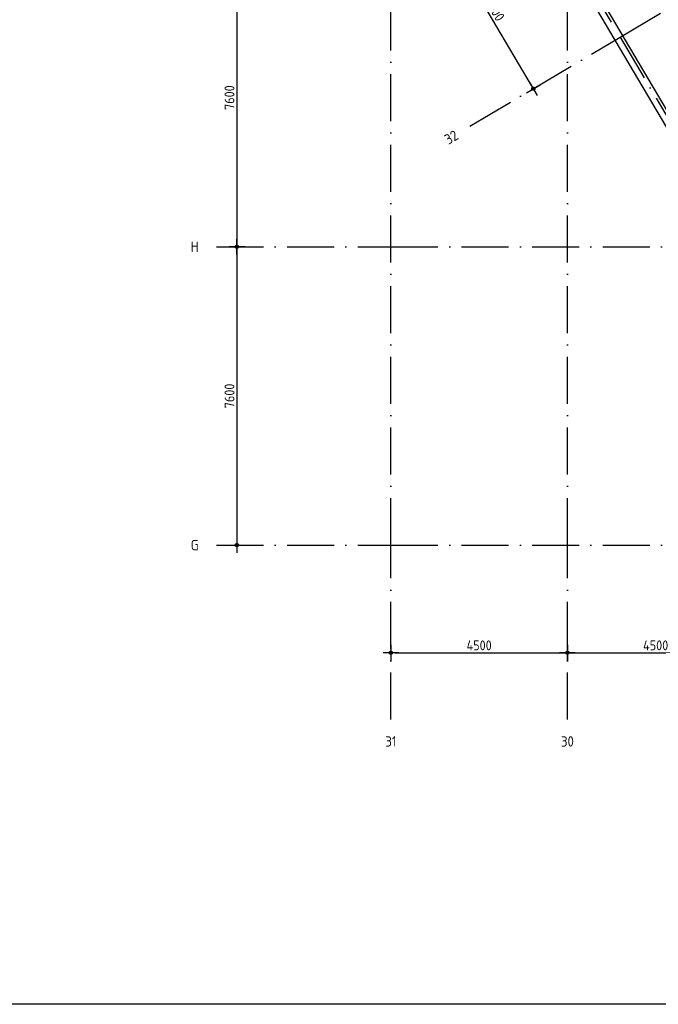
# Model space of a CAD drawing. Header units: millimetres. Extents: x 20872 to 297961, y -293704 to 213007.
# Tile 2 of 256: x 47721 to 64000, y -161697 to -136616. Entities that reach past the tile are written whole.
import ezdxf
from ezdxf.enums import TextEntityAlignment as Align
from ezdxf.xclip import XClip

# ---------------------------------------------------------------- set-up
doc = ezdxf.new("R2010")
doc.units = ezdxf.units.MM
doc.header["$LTSCALE"] = 100
doc.header["$XCLIPFRAME"] = 2
doc.linetypes.add('ACAD_ISO10W100', pattern=[18, 12, -3, 0, -3])
doc.layers.get('Defpoints').update_dxf_attribs({"color": 181})
for name, color, linetype in [('A--L$7--_stramien', 1, 'Continuous'), ('A--T$7--_stramien', 7, 'Continuous'), ('XREFS', 9, 'Continuous')]:
    doc.layers.add(name, color=color, linetype=linetype)
doc.styles.add('BRON standaard', font='isocp.shx')
doc.styles.add('BURO maatvoering', font='isocp.shx')
doc.styles.add('JINX maatvoering', font='isocp.shx')
doc.dimstyles.new('JINX maatvoering 1-100', dxfattribs={"dimscale": 100, "dimtxt": 2.5, "dimasz": 1, "dimexe": 125, "dimexo": 0, "dimtad": 1, "dimdec": 0, "dimzin": 12, "dimdsep": 46, "dimtxsty": 'JINX maatvoering', "dimblk": 'BURO_maatvoeringssymbool_01', "dimcen": 2, "dimse1": 1, "dimse2": 1, "dimclrd": 1, "dimclrt": 7, "dimadec": 0, "dimazin": 0, "dimtfac": 1, "dimtdec": 0, "dimtix": 1, "dimtofl": 0, "dimtmove": 0, "dimatfit": 3, "dimldrblk": 'DOT', "dimfxl": 1, "dimtolj": 1, "dimtzin": 0, "dimarcsym": 0})

# ---------------------------------------------------------------- blocks, each defined once
blk = doc.blocks.new('AL_stramlab_01_P03_BV')
at = {"color": 4, "linetype": 'Continuous', "lineweight": -2, "style": 'BRON standaard'}
blk.add_attdef('LABEL', text='', height=350, dxfattribs=at).set_placement((0, 0), align=Align.MIDDLE_CENTER)
blk = doc.blocks.new('AB2_D_DV_MV_maatvoeringssymbool_01')
at = {"color": 1}
for p, q in [((-2, 0), (2, 0)), ((0, -2), (0, 2))]:
    blk.add_line(p, q, dxfattribs=at)
blk.add_circle((0, 0), 0.4, dxfattribs=at)
blk = doc.blocks.new('*D225')
at = {"layer": 'A--T$7--_stramien', "color": 1, "lineweight": -2, "transparency": 16777216}
blk.add_line((58572, 15412), (60763, 11712), dxfattribs=at)
at = {"layer": 'Defpoints', "color": 0, "transparency": 16777216}
for p in [(60733, 16808), (63025, 12936), (60814, 11626)]:
    blk.add_point(p, dxfattribs=at)
at = {"layer": 'A--T$7--_stramien', "color": 1, "lineweight": -2, "transparency": 16777216, "xscale": 100, "yscale": 100, "zscale": 100}
for p, rotation in [((58521, 15499), 120.6301152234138), ((60814, 11626), 300.6301152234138)]:
    blk.add_blockref('AB2_D_DV_MV_maatvoeringssymbool_01', p, dxfattribs=dict(at, rotation=rotation))
at = {"layer": 'A--T$7--_stramien', "color": 7, "transparency": 16777216, "insert": (59829, 13658), "char_height": 250, "attachment_point": 5, "rotation": 300.6301, "style": 'JINX maatvoering'}
blk.add_mtext('\\A1;4500', dxfattribs=at)
blk = doc.blocks.new('_Dot')
at = {"color": 0, "linetype": 'ByBlock', "lineweight": -2}
blk.add_line((-0.5, 0), (-1, 0), dxfattribs=at)
at = {"color": 0, "linetype": 'ByBlock', "const_width": 0.5}
blk.add_lwpolyline([(-0.25, 0, 1), (0.25, 0, 1)], format="xyb", close=True, dxfattribs=at)
blk = doc.blocks.new('BURO_maatvoeringssymbool_01')
at = {"color": 1}
for p, q in [((-2, 0), (2, 0)), ((0, -2), (0, 2))]:
    blk.add_line(p, q, dxfattribs=at)
blk.add_circle((0, 0), 0.4, dxfattribs=at)
blk = doc.blocks.new('*D227')
at = {"layer": 'A--T$7--_stramien', "color": 1, "lineweight": -2, "transparency": 16777216}
blk.add_line((53258, 15100), (53258, 7700), dxfattribs=at)
at = {"layer": 'Defpoints', "color": 0, "transparency": 16777216}
for p in [(57184, 15200), (52738, 7600), (53258, 7600)]:
    blk.add_point(p, dxfattribs=at)
at = {"layer": 'A--T$7--_stramien', "color": 1, "lineweight": -2, "transparency": 16777216, "xscale": 100, "yscale": 100, "zscale": 100}
for p, rotation in [((53258, 15200), 89.99953007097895), ((53258, 7600), 269.9995300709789)]:
    blk.add_blockref('AB2_D_DV_MV_maatvoeringssymbool_01', p, dxfattribs=dict(at, rotation=rotation))
at = {"layer": 'A--T$7--_stramien', "color": 7, "transparency": 16777216, "insert": (53070, 11400), "char_height": 250, "attachment_point": 5, "rotation": 89.9995, "style": 'JINX maatvoering'}
blk.add_mtext('\\A1;7600', dxfattribs=at)
blk = doc.blocks.new('*D228')
at = {"layer": 'A--T$7--_stramien', "color": 1, "lineweight": -2, "transparency": 16777216}
blk.add_line((53258, 7500), (53258, 100), dxfattribs=at)
at = {"layer": 'Defpoints', "color": 0, "transparency": 16777216}
for p in [(52738, 7600), (52738, 0), (53258, 0)]:
    blk.add_point(p, dxfattribs=at)
at = {"layer": 'A--T$7--_stramien', "color": 1, "lineweight": -2, "transparency": 16777216, "xscale": 100, "yscale": 100, "zscale": 100}
for p, rotation in [((53258, 7600), 89.99953007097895), ((53258, 0), 269.9995300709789)]:
    blk.add_blockref('AB2_D_DV_MV_maatvoeringssymbool_01', p, dxfattribs=dict(at, rotation=rotation))
at = {"layer": 'A--T$7--_stramien', "color": 7, "transparency": 16777216, "insert": (53070, 3800), "char_height": 250, "attachment_point": 5, "rotation": 89.9995, "style": 'JINX maatvoering'}
blk.add_mtext('\\A1;7600', dxfattribs=at)
blk = doc.blocks.new('*D253')
at = {"layer": 'A--T$7--_stramien', "color": 1, "lineweight": -2, "transparency": 16777216}
blk.add_line((57284, -2741), (61584, -2741), dxfattribs=at)
at = {"layer": 'Defpoints', "color": 0, "transparency": 16777216}
for p in [(61684, -2741), (57184, -4446), (61684, -4446)]:
    blk.add_point(p, dxfattribs=at)
at = {"layer": 'A--T$7--_stramien', "color": 1, "lineweight": -2, "transparency": 16777216, "xscale": 100, "yscale": 100, "zscale": 100}
for p, rotation in [((57184, -2741), 179.9995300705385), ((61684, -2741), 359.9995300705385)]:
    blk.add_blockref('AB2_D_DV_MV_maatvoeringssymbool_01', p, dxfattribs=dict(at, rotation=rotation))
at = {"layer": 'A--T$7--_stramien', "color": 7, "transparency": 16777216, "insert": (59434, -2554), "char_height": 250, "attachment_point": 5, "rotation": 359.9995, "style": 'JINX maatvoering'}
blk.add_mtext('\\A1;4500', dxfattribs=at)
blk = doc.blocks.new('*D254')
at = {"layer": 'A--T$7--_stramien', "color": 1, "lineweight": -2, "transparency": 16777216}
blk.add_line((61784, -2741), (66084, -2741), dxfattribs=at)
at = {"layer": 'Defpoints', "color": 0, "transparency": 16777216}
for p in [(66184, -2741), (61684, -4446), (66184, -4446)]:
    blk.add_point(p, dxfattribs=at)
at = {"layer": 'A--T$7--_stramien', "color": 1, "lineweight": -2, "transparency": 16777216, "xscale": 100, "yscale": 100, "zscale": 100}
for p, rotation in [((61684, -2741), 179.999530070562), ((66184, -2741), 359.9995300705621)]:
    blk.add_blockref('AB2_D_DV_MV_maatvoeringssymbool_01', p, dxfattribs=dict(at, rotation=rotation))
at = {"layer": 'A--T$7--_stramien', "color": 7, "transparency": 16777216, "insert": (63934, -2554), "char_height": 250, "attachment_point": 5, "rotation": 359.9995, "style": 'JINX maatvoering'}
blk.add_mtext('\\A1;4500', dxfattribs=at)
blk = doc.blocks.new('stramienlijnen_1')
at = {"layer": 'A--L$7--_stramien', "color": 1, "linetype": 'ACAD_ISO10W100', "lineweight": -3}
for p, q in [((34672, 60821), (63025.3, 12935.6)), ((57184.5, 0), (57184.5, 22800)), ((61684.5, 0), (61684.5, 22800)), ((63025.3, 12935.6), (79684.1, 22799.4)), ((59199.6, 10670.3), (63025.3, 12935.6)), ((63025.3, 12935.6), (64299.1, 10784.4)), ((52738.4, 7600), (57184.5, 7600)), ((57184.5, 7600), (138184.5, 7600)), ((52738.4, 0), (57184.5, 0)), ((57184.5, 0), (138184.5, 0)), ((57184.5, -4446.1), (57184.5, 0)), ((61684.5, -4446.1), (61684.5, 0))]:
    blk.add_line(p, q, dxfattribs=at)
at = {"layer": 'Defpoints'}
blk.add_lwpolyline([(34736.5, 60859.2), (70727.2, 75), (164884.5, 75), (164884.5, 96950), (130834.5, 96950), (130834.5, 22725), (79641, 22725), (51266.3, 70646.6)], dxfattribs=at)
at = {"layer": 'A--T$7--_stramien', "color": 7, "linetype": 'Continuous', "lineweight": -3}
ref = blk.add_blockref('AL_stramlab_01_P03_BV', (58723, 10388.1), dxfattribs=dict(at, xscale=75, yscale=75, zscale=75, rotation=30.63011522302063))
ref.add_attrib('LABEL', '32', dxfattribs={"layer": '0', "color": 4, "linetype": 'Continuous', "lineweight": -2, "height": 262.5, "rotation": 30.63012, "style": 'BURO maatvoering'}).set_placement((58723, 10388.1), align=Align.MIDDLE_CENTER)
ref = blk.add_blockref('AL_stramlab_01_P03_BV', (52184.5, 7600), dxfattribs=dict(at, xscale=75, yscale=75, zscale=75))
ref.add_attrib('LABEL', 'H', dxfattribs={"layer": '0', "color": 4, "linetype": 'Continuous', "lineweight": -2, "height": 262.5, "style": 'BURO maatvoering'}).set_placement((52184.5, 7600), align=Align.MIDDLE_CENTER)
ref = blk.add_blockref('AL_stramlab_01_P03_BV', (52184.5, 0), dxfattribs=dict(at, xscale=75, yscale=75, zscale=75))
ref.add_attrib('LABEL', 'G', dxfattribs={"layer": '0', "color": 4, "linetype": 'Continuous', "lineweight": -2, "height": 262.5, "style": 'BURO maatvoering'}).set_placement((52184.5, 0), align=Align.MIDDLE_CENTER)
ref = blk.add_blockref('AL_stramlab_01_P03_BV', (57184.5, -5000), dxfattribs=dict(at, xscale=75, yscale=75, zscale=75))
ref.add_attrib('LABEL', '31', dxfattribs={"layer": '0', "color": 4, "linetype": 'Continuous', "lineweight": -2, "height": 262.5, "style": 'BURO maatvoering'}).set_placement((57184.5, -5000), align=Align.MIDDLE_CENTER)
ref = blk.add_blockref('AL_stramlab_01_P03_BV', (61684.5, -5000), dxfattribs=dict(at, xscale=75, yscale=75, zscale=75))
ref.add_attrib('LABEL', '30', dxfattribs={"layer": '0', "color": 4, "linetype": 'Continuous', "lineweight": -2, "height": 262.5, "style": 'BURO maatvoering'}).set_placement((61684.5, -5000), align=Align.MIDDLE_CENTER)
at = {"layer": 'A--T$7--_stramien', "color": 7}
for base, p1, p2, angle, picture, middle in [((60814.1, 11626.4), (60732.6, 16807.8), (63025.3, 12935.6), 300.63012, '*D225', (59829.1, 13658)), ((53257.9, 7599.7), (57184.2, 15199.6), (52738.1, 7599.7), 89.99953, '*D227', (53070.4, 11399.7)), ((53257.8, -0.3), (52738.1, 7599.7), (52738, -0.3), 89.99953, '*D228', (53070.4, 3799.7)), ((66184.5, -2741.1), (61684.4, -4446.1), (66184.4, -4446.2), 179.99953, '*D254', (63934.5, -2553.6))]:
    dim = blk.add_linear_dim(base=base, p1=p1, p2=p2, angle=angle, dimstyle='JINX maatvoering 1-100', dxfattribs=at)
    dim.commit()
    dim.dimension.update_dxf_attribs({"geometry": picture, "text_midpoint": middle})
dim = blk.add_aligned_dim(p1=(57184.4, -4446.1), p2=(61684.4, -4446.1), distance=1705.1, dimstyle='JINX maatvoering 1-100', dxfattribs=at)
dim.commit()
dim.dimension.update_dxf_attribs({"geometry": '*D253', "text_midpoint": (59434.5, -2553.5)})
blk = doc.blocks.new('begane grond bestaand leeg')
at = {"color": 8}
blk.add_lwpolyline([(130619, 97110), (130619, 22940), (79787, 22940), (51444, 70808), (34518, 60787), (70611, -170), (165129, -170), (165129, 97110)], close=True, dxfattribs=at)
at = {"layer": 'A--T$7--_stramien'}
blk.add_blockref('stramienlijnen_1', (0, 0), dxfattribs=at)
blk = doc.blocks.new('2016-02-04 100 begane grond bestaand')
at = {"color": 8}
blk.add_lwpolyline([(130619, 97110), (130619, 22940), (79787, 22940), (51444, 70808), (34518, 60787), (70611, -170), (165129, -170), (165129, 97110)], close=True, dxfattribs=at)
at = {"layer": 'A--L$7--_stramien'}
blk.add_blockref('stramienlijnen_1', (0, 0), dxfattribs=at)

msp = doc.modelspace()

# ---------------------------------------------------------------- linework, layer by layer
at = {"layer": 'Defpoints'}
msp.add_lwpolyline([(116766, -120231), (164491, -136557), (179860, -136557), (179860, -161697), (20872, -161697), (20872, -67737), (116766, -67737)], close=True, dxfattribs=at)

# ---------------------------------------------------------------- block references
at = {"layer": 'XREFS', "color": 71, "true_color": 0xc9f18e}
ref = msp.add_blockref('begane grond bestaand leeg', (-1, -150000), dxfattribs=at)
XClip(ref).set_block_clipping_path([(116767.076214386, 82263.1420219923), (116767.076214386, 115683.1420219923), (179861.076214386, 115683.1420219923), (179861.076214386, 13442.9004429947), (164491.5066313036, 13442.9004429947), (116767.076214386, 29769.3836009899)])
at = {"layer": 'XREFS'}
ref = msp.add_blockref('2016-02-04 100 begane grond bestaand', (-1, -150000), dxfattribs=at)
XClip(ref).set_block_clipping_path([(116767.0762143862, 29769.3836009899), (164491.5066313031, 13442.9004429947), (179861.076214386, 13442.9004429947), (179861.076214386, -11696.8579780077), (20873.0762143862, -11696.8579780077), (20873.0762143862, 82263.1420219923), (116767.0762143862, 82263.1420219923)])

doc.saveas('drawing.dxf')
